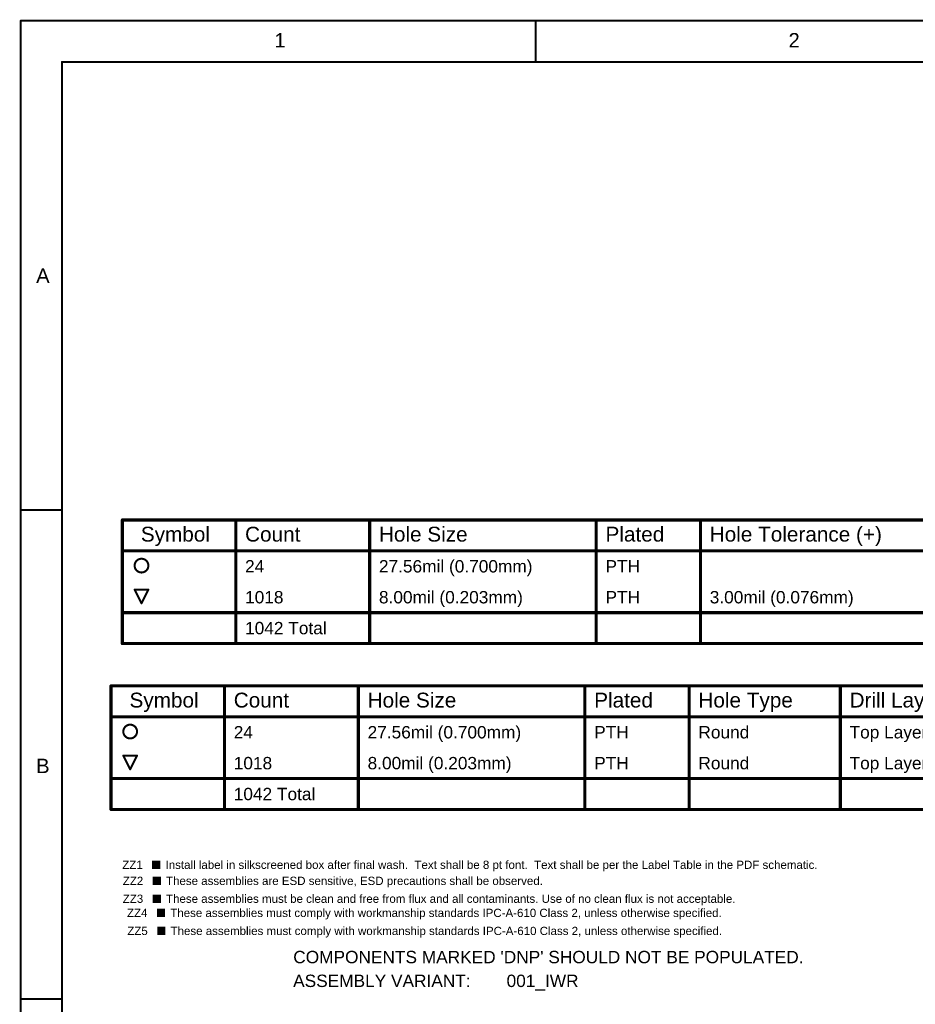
# Model space of a CAD drawing. Header units: inches. Extents: x -2.3 to 12.7, y -2.8 to 6.7.
# Tile 151 of 171: x -2.3 to 2, y 1.9 to 6.7. Entities that reach past the tile are written whole.
import ezdxf

# ---------------------------------------------------------------- set-up
doc = ezdxf.new("R2010")
doc.units = ezdxf.units.IN
doc.header["$MEASUREMENT"] = 0
for name, color, linetype in [('Drill Drawing', 1, 'Continuous'), ('M10 Fab Notes', 56, 'Continuous'), ('M5 Assembly Top', 56, 'Continuous'), ('M9 Title Sheet', 56, 'Continuous')]:
    doc.layers.add(name, color=color, linetype=linetype)
doc.styles.add('Arial', font='txt', dxfattribs={"height": 0.2})

# ---------------------------------------------------------------- blocks, each defined once
blk = doc.blocks.new('A_______N____112')
at = {"layer": 'M5 Assembly Top'}
blk.add_hatch(color=56, dxfattribs=at).paths.add_polyline_path([(-0.02, -0.02), (0.02, -0.02), (0.02, 0.02), (-0.02, 0.02)])
at = {"layer": 'M5 Assembly Top', "style": 'Arial'}
for s, p in [('ZZ5', (-0.165, -0.02)), ('These assemblies must comply with workmanship standards IPC-A-610 Class 2, unless otherwise specified.', (0.045, -0.02))]:
    blk.add_text(s, height=0.04, rotation=360, dxfattribs=at).set_placement(p)
blk = doc.blocks.new('A_______N___L_____113')
at = {"layer": 'M5 Assembly Top'}
blk.add_hatch(color=56, dxfattribs=at).paths.add_polyline_path([(-0.02, -0.02), (0.02, -0.02), (0.02, 0.02), (-0.02, 0.02)])
at = {"layer": 'M5 Assembly Top', "style": 'Arial'}
for s, p in [('ZZ1', (-0.165, -0.02)), ('Install label in silkscreened box after final wash.  Text shall be 8 pt font.  Text shall be per the Label Table in the PDF schematic.', (0.045, -0.02))]:
    blk.add_text(s, height=0.04, rotation=360, dxfattribs=at).set_placement(p)
blk = doc.blocks.new('A_______N____114')
at = {"layer": 'M5 Assembly Top'}
blk.add_hatch(color=56, dxfattribs=at).paths.add_polyline_path([(-0.02, -0.02), (0.02, -0.02), (0.02, 0.02), (-0.02, 0.02)])
at = {"layer": 'M5 Assembly Top', "style": 'Arial'}
for s, p in [('ZZ2', (-0.165, -0.02)), ('These assemblies are ESD sensitive, ESD precautions shall be observed.', (0.045, -0.02))]:
    blk.add_text(s, height=0.04, rotation=360, dxfattribs=at).set_placement(p)
blk = doc.blocks.new('A_______N____115')
at = {"layer": 'M5 Assembly Top'}
blk.add_hatch(color=56, dxfattribs=at).paths.add_polyline_path([(-0.02, -0.02), (0.02, -0.02), (0.02, 0.02), (-0.02, 0.02)])
at = {"layer": 'M5 Assembly Top', "style": 'Arial'}
for s, p in [('ZZ3', (-0.165, -0.02)), ('These assemblies must be clean and free from flux and all contaminants. Use of no clean flux is not acceptable.', (0.045, -0.02))]:
    blk.add_text(s, height=0.04, rotation=360, dxfattribs=at).set_placement(p)
blk = doc.blocks.new('A_______N____116')
at = {"layer": 'M5 Assembly Top'}
blk.add_hatch(color=56, dxfattribs=at).paths.add_polyline_path([(-0.02, -0.02), (0.02, -0.02), (0.02, 0.02), (-0.02, 0.02)])
at = {"layer": 'M5 Assembly Top', "style": 'Arial'}
for s, p in [('ZZ4', (-0.165, -0.02)), ('These assemblies must comply with workmanship standards IPC-A-610 Class 2, unless otherwise specified.', (0.045, -0.02))]:
    blk.add_text(s, height=0.04, rotation=360, dxfattribs=at).set_placement(p)

msp = doc.modelspace()

# ---------------------------------------------------------------- linework, layer by layer
at = {"layer": 'Drill Drawing'}
for points in [[(-1.8427, 4.2494, 0.015, 0.015, 0), (4.5415, 4.2494, 0.015, 0.015, 0)], [(-1.8427, 3.6494, 0.015, 0.015, 0), (-1.8427, 4.2494, 0.015, 0.015, 0)], [(-1.2918, 3.6494, 0.015, 0.015, 0), (-1.2918, 4.2494, 0.015, 0.015, 0)], [(-0.642, 3.6494, 0.015, 0.015, 0), (-0.642, 4.2494, 0.015, 0.015, 0)], [(0.4577, 3.6494, 0.015, 0.015, 0), (0.4577, 4.2494, 0.015, 0.015, 0)], [(0.9636, 3.6494, 0.015, 0.015, 0), (0.9636, 4.2494, 0.015, 0.015, 0)], [(-1.8427, 4.0994, 0.015, 0.015, 0), (4.5415, 4.0994, 0.015, 0.015, 0)], [(-1.7829, 3.911, 0.01, 0.01, 0), (-1.7162, 3.911, 0.01, 0.01, 0)], [(-1.7829, 3.911, 0.01, 0.01, 0), (-1.7496, 3.8444, 0.01, 0.01, 0)], [(-1.7496, 3.8444, 0.01, 0.01, 0), (-1.7162, 3.911, 0.01, 0.01, 0)], [(-1.8427, 3.7994, 0.015, 0.015, 0), (4.5415, 3.7994, 0.015, 0.015, 0)], [(-1.8427, 3.6494, 0.015, 0.015, 0), (4.5415, 3.6494, 0.015, 0.015, 0)], [(-1.8977, 3.4438, 0.015, 0.015, 0), (9.2332, 3.4438, 0.015, 0.015, 0)], [(-1.8977, 2.8438, 0.015, 0.015, 0), (-1.8977, 3.4438, 0.015, 0.015, 0)], [(-1.3468, 2.8438, 0.015, 0.015, 0), (-1.3468, 3.4438, 0.015, 0.015, 0)], [(-0.697, 2.8438, 0.015, 0.015, 0), (-0.697, 3.4438, 0.015, 0.015, 0)], [(0.4027, 2.8438, 0.015, 0.015, 0), (0.4027, 3.4438, 0.015, 0.015, 0)], [(0.9086, 2.8438, 0.015, 0.015, 0), (0.9086, 3.4438, 0.015, 0.015, 0)], [(1.6424, 2.8438, 0.015, 0.015, 0), (1.6424, 3.4438, 0.015, 0.015, 0)], [(-1.8977, 3.2938, 0.015, 0.015, 0), (9.2332, 3.2938, 0.015, 0.015, 0)], [(-1.8379, 3.1055, 0.01, 0.01, 0), (-1.7712, 3.1055, 0.01, 0.01, 0)], [(-1.8379, 3.1055, 0.01, 0.01, 0), (-1.8046, 3.0388, 0.01, 0.01, 0)], [(-1.8046, 3.0388, 0.01, 0.01, 0), (-1.7712, 3.1055, 0.01, 0.01, 0)], [(-1.8977, 2.9938, 0.015, 0.015, 0), (9.2332, 2.9938, 0.015, 0.015, 0)], [(-1.8977, 2.8438, 0.015, 0.015, 0), (9.2332, 2.8438, 0.015, 0.015, 0)]]:
    msp.add_lwpolyline(points, format="xyseb", dxfattribs=at)
for points in [[(-1.8464, 4.2494, 0.0075, 0.0075, 1), (-1.8389, 4.2494, 0.0075, 0.0075, 1)], [(-1.8464, 4.2494, 0.0075, 0.0075, 1), (-1.8389, 4.2494, 0.0075, 0.0075, 1)], [(-1.2956, 4.2494, 0.0075, 0.0075, 1), (-1.2881, 4.2494, 0.0075, 0.0075, 1)], [(-0.6457, 4.2494, 0.0075, 0.0075, 1), (-0.6382, 4.2494, 0.0075, 0.0075, 1)], [(0.4539, 4.2494, 0.0075, 0.0075, 1), (0.4614, 4.2494, 0.0075, 0.0075, 1)], [(0.9598, 4.2494, 0.0075, 0.0075, 1), (0.9673, 4.2494, 0.0075, 0.0075, 1)], [(-1.8464, 4.0994, 0.0075, 0.0075, 1), (-1.8389, 4.0994, 0.0075, 0.0075, 1)], [(-1.7162, 4.0277, 0.01, 0.01, 1), (-1.7829, 4.0277, 0.01, 0.01, 1)], [(-1.7854, 4.0277, 0.005, 0.005, 1), (-1.7804, 4.0277, 0.005, 0.005, 1)], [(-1.7187, 4.0277, 0.005, 0.005, 1), (-1.7137, 4.0277, 0.005, 0.005, 1)], [(-1.7854, 3.911, 0.005, 0.005, 1), (-1.7804, 3.911, 0.005, 0.005, 1)], [(-1.7854, 3.911, 0.005, 0.005, 1), (-1.7804, 3.911, 0.005, 0.005, 1)], [(-1.7187, 3.911, 0.005, 0.005, 1), (-1.7137, 3.911, 0.005, 0.005, 1)], [(-1.7187, 3.911, 0.005, 0.005, 1), (-1.7137, 3.911, 0.005, 0.005, 1)], [(-1.7521, 3.8444, 0.005, 0.005, 1), (-1.7471, 3.8444, 0.005, 0.005, 1)], [(-1.7521, 3.8444, 0.005, 0.005, 1), (-1.7471, 3.8444, 0.005, 0.005, 1)], [(-1.8464, 3.7994, 0.0075, 0.0075, 1), (-1.8389, 3.7994, 0.0075, 0.0075, 1)], [(-1.8464, 3.6494, 0.0075, 0.0075, 1), (-1.8389, 3.6494, 0.0075, 0.0075, 1)], [(-1.8464, 3.6494, 0.0075, 0.0075, 1), (-1.8389, 3.6494, 0.0075, 0.0075, 1)], [(-1.2956, 3.6494, 0.0075, 0.0075, 1), (-1.2881, 3.6494, 0.0075, 0.0075, 1)], [(-0.6457, 3.6494, 0.0075, 0.0075, 1), (-0.6382, 3.6494, 0.0075, 0.0075, 1)], [(0.4539, 3.6494, 0.0075, 0.0075, 1), (0.4614, 3.6494, 0.0075, 0.0075, 1)], [(0.9598, 3.6494, 0.0075, 0.0075, 1), (0.9673, 3.6494, 0.0075, 0.0075, 1)], [(-1.9014, 3.4438, 0.0075, 0.0075, 1), (-1.8939, 3.4438, 0.0075, 0.0075, 1)], [(-1.9014, 3.4438, 0.0075, 0.0075, 1), (-1.8939, 3.4438, 0.0075, 0.0075, 1)], [(-1.3506, 3.4438, 0.0075, 0.0075, 1), (-1.3431, 3.4438, 0.0075, 0.0075, 1)], [(-0.7007, 3.4438, 0.0075, 0.0075, 1), (-0.6932, 3.4438, 0.0075, 0.0075, 1)], [(0.3989, 3.4438, 0.0075, 0.0075, 1), (0.4064, 3.4438, 0.0075, 0.0075, 1)], [(0.9048, 3.4438, 0.0075, 0.0075, 1), (0.9123, 3.4438, 0.0075, 0.0075, 1)], [(1.6386, 3.4438, 0.0075, 0.0075, 1), (1.6461, 3.4438, 0.0075, 0.0075, 1)], [(-1.9014, 3.2938, 0.0075, 0.0075, 1), (-1.8939, 3.2938, 0.0075, 0.0075, 1)], [(-1.7712, 3.2221, 0.01, 0.01, 1), (-1.8379, 3.2221, 0.01, 0.01, 1)], [(-1.8404, 3.2221, 0.005, 0.005, 1), (-1.8354, 3.2221, 0.005, 0.005, 1)], [(-1.7737, 3.2221, 0.005, 0.005, 1), (-1.7687, 3.2221, 0.005, 0.005, 1)], [(-1.8404, 3.1055, 0.005, 0.005, 1), (-1.8354, 3.1055, 0.005, 0.005, 1)], [(-1.8404, 3.1055, 0.005, 0.005, 1), (-1.8354, 3.1055, 0.005, 0.005, 1)], [(-1.7737, 3.1055, 0.005, 0.005, 1), (-1.7687, 3.1055, 0.005, 0.005, 1)], [(-1.7737, 3.1055, 0.005, 0.005, 1), (-1.7687, 3.1055, 0.005, 0.005, 1)], [(-1.8071, 3.0388, 0.005, 0.005, 1), (-1.8021, 3.0388, 0.005, 0.005, 1)], [(-1.8071, 3.0388, 0.005, 0.005, 1), (-1.8021, 3.0388, 0.005, 0.005, 1)], [(-1.9014, 2.9938, 0.0075, 0.0075, 1), (-1.8939, 2.9938, 0.0075, 0.0075, 1)], [(-1.9014, 2.8438, 0.0075, 0.0075, 1), (-1.8939, 2.8438, 0.0075, 0.0075, 1)], [(-1.9014, 2.8438, 0.0075, 0.0075, 1), (-1.8939, 2.8438, 0.0075, 0.0075, 1)], [(-1.3506, 2.8438, 0.0075, 0.0075, 1), (-1.3431, 2.8438, 0.0075, 0.0075, 1)], [(-0.7007, 2.8438, 0.0075, 0.0075, 1), (-0.6932, 2.8438, 0.0075, 0.0075, 1)], [(0.3989, 2.8438, 0.0075, 0.0075, 1), (0.4064, 2.8438, 0.0075, 0.0075, 1)], [(0.9048, 2.8438, 0.0075, 0.0075, 1), (0.9123, 2.8438, 0.0075, 0.0075, 1)], [(1.6386, 2.8438, 0.0075, 0.0075, 1), (1.6461, 2.8438, 0.0075, 0.0075, 1)]]:
    msp.add_lwpolyline(points, format="xyseb", close=True, dxfattribs=at)
at = {"layer": 'M10 Fab Notes'}
for points in [[(-2.3358, -2.8266, 0.01, 0.01, 0), (-2.3358, 6.6734, 0.01, 0.01, 0)], [(-2.3358, 6.6734, 0.01, 0.01, 0), (12.6642, 6.6734, 0.01, 0.01, 0)], [(-2.1358, -2.6266, 0.01, 0.01, 0), (-2.1358, 6.4734, 0.01, 0.01, 0)], [(-2.1358, 6.4734, 0.01, 0.01, 0), (12.4642, 6.4734, 0.01, 0.01, 0)], [(-2.3358, 4.2984, 0.01, 0.01, 0), (-2.1358, 4.2984, 0.01, 0.01, 0)], [(-2.3358, 1.9234, 0.01, 0.01, 0), (-2.1358, 1.9234, 0.01, 0.01, 0)]]:
    msp.add_lwpolyline(points, format="xyseb", dxfattribs=at)
for points in [[(-2.3383, 6.6734, 0.005, 0.005, 1), (-2.3333, 6.6734, 0.005, 0.005, 1)], [(-2.3383, 6.6734, 0.005, 0.005, 1), (-2.3333, 6.6734, 0.005, 0.005, 1)], [(-2.1383, 6.4734, 0.005, 0.005, 1), (-2.1333, 6.4734, 0.005, 0.005, 1)], [(-2.1383, 6.4734, 0.005, 0.005, 1), (-2.1333, 6.4734, 0.005, 0.005, 1)], [(-2.3383, 4.2984, 0.005, 0.005, 1), (-2.3333, 4.2984, 0.005, 0.005, 1)], [(-2.1383, 4.2984, 0.005, 0.005, 1), (-2.1333, 4.2984, 0.005, 0.005, 1)], [(-2.3383, 1.9234, 0.005, 0.005, 1), (-2.3333, 1.9234, 0.005, 0.005, 1)], [(-2.1383, 1.9234, 0.005, 0.005, 1), (-2.1333, 1.9234, 0.005, 0.005, 1)]]:
    msp.add_lwpolyline(points, format="xyseb", close=True, dxfattribs=at)
at = {"layer": 'M9 Title Sheet'}
msp.add_lwpolyline([(0.1642, 6.4734, 0.01, 0.01, 0), (0.1642, 6.6734, 0.01, 0.01, 0)], format="xyseb", dxfattribs=at)
for points in [[(0.1617, 6.6734, 0.005, 0.005, 1), (0.1667, 6.6734, 0.005, 0.005, 1)], [(0.1617, 6.4734, 0.005, 0.005, 1), (0.1667, 6.4734, 0.005, 0.005, 1)]]:
    msp.add_lwpolyline(points, format="xyseb", close=True, dxfattribs=at)

# ---------------------------------------------------------------- block references
for name, p in [('A_______N___L_____113', (-1.6778, 2.5752)), ('A_______N____114', (-1.6754, 2.4972)), ('A_______N____115', (-1.6754, 2.4104)), ('A_______N____116', (-1.6549, 2.3417)), ('A_______N____112', (-1.6535, 2.2541))]:
    msp.add_blockref(name, p)

# ---------------------------------------------------------------- texts
at = {"layer": 'Drill Drawing', "style": 'Arial'}
for s, height, p in [('Symbol', 0.072, (-1.7527, 4.1444)), ('Count', 0.072, (-1.2468, 4.1444)), ('Hole Size', 0.072, (-0.597, 4.1444)), ('Plated', 0.072, (0.5027, 4.1444)), ('Hole Tolerance (+)', 0.072, (1.0086, 4.1444)), ('24', 0.06, (-1.2468, 3.9944)), ('27.56mil (0.700mm)', 0.06, (-0.597, 3.9944)), ('PTH', 0.06, (0.5027, 3.9944)), ('1018', 0.06, (-1.2468, 3.8444)), ('8.00mil (0.203mm)', 0.06, (-0.597, 3.8444)), ('PTH', 0.06, (0.5027, 3.8444)), ('3.00mil (0.076mm)', 0.06, (1.0086, 3.8444)), ('1042 Total', 0.06, (-1.2468, 3.6944)), ('Symbol', 0.072, (-1.8077, 3.3388)), ('Count', 0.072, (-1.3018, 3.3388)), ('Hole Size', 0.072, (-0.652, 3.3388)), ('Plated', 0.072, (0.4477, 3.3388)), ('Hole Type', 0.072, (0.9536, 3.3388)), ('Drill Layer Pair', 0.072, (1.6874, 3.3388)), ('27.56mil (0.700mm)', 0.06, (-0.652, 3.1888)), ('Round', 0.06, (0.9536, 3.1888)), ('24', 0.06, (-1.3018, 3.1888)), ('PTH', 0.06, (0.4477, 3.1888)), ('Top Layer - Bottom Layer', 0.06, (1.6874, 3.1888)), ('1018', 0.06, (-1.3018, 3.0388)), ('8.00mil (0.203mm)', 0.06, (-0.652, 3.0388)), ('PTH', 0.06, (0.4477, 3.0388)), ('Round', 0.06, (0.9536, 3.0388)), ('Top Layer - Bottom Layer', 0.06, (1.6874, 3.0388)), ('1042 Total', 0.06, (-1.3018, 2.8888))]:
    msp.add_text(s, height=height, dxfattribs=at).set_placement(p)
at = {"layer": 'M10 Fab Notes', "style": 'Arial'}
for s, p in [('A', (-2.2608, 5.4004)), ('B', (-2.2608, 3.0204))]:
    msp.add_text(s, height=0.07, dxfattribs=at).set_placement(p)
at = {"layer": 'M5 Assembly Top', "style": 'Arial'}
for s, p in [("COMPONENTS MARKED 'DNP' SHOULD NOT BE POPULATED.", (-1.013, 2.0972)), ('ASSEMBLY VARIANT:', (-1.0135, 1.9817)), ('001_IWR', (0.0225, 1.9817))]:
    msp.add_text(s, height=0.06, dxfattribs=at).set_placement(p)
at = {"layer": 'M9 Title Sheet', "style": 'Arial'}
for s, p in [('1', (-1.1044, 6.5434)), ('2', (1.3912, 6.5434))]:
    msp.add_text(s, height=0.07, dxfattribs=at).set_placement(p)

doc.saveas('drawing.dxf')
